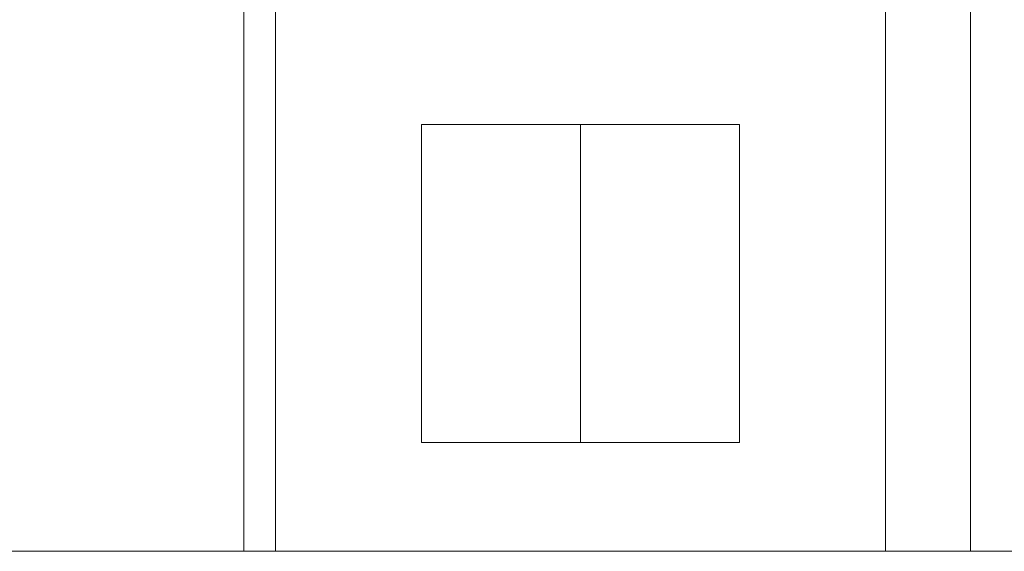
# Model space of a CAD drawing. Header units: millimetres. Extents: x 53645 to 137188, y 78097 to 135542.
# Tile 96 of 256: x 64932 to 68644, y 106870 to 108875. Entities that reach past the tile are written whole.
import ezdxf

# ---------------------------------------------------------------- set-up
doc = ezdxf.new("R2010")
doc.units = ezdxf.units.MM
doc.layers.add('Wall2', color=40, linetype='Continuous', lineweight=5)

msp = doc.modelspace()

# ---------------------------------------------------------------- linework, layer by layer
at = {"layer": 'Wall2', "color": 4, "linetype": 'Continuous', "lineweight": 0, "ltscale": 100}
for points in [[(68196.4, 109600), (68196.4, 106869.9)], [(67046.5, 108479.9), (67046.5, 107279.9)]]:
    msp.add_lwpolyline(points, dxfattribs=at)
for points in [[(65776.5, 108969.9), (65896.5, 108969.9), (65896.5, 106869.9), (65776.5, 106869.9)], [(68516.4, 108969.9), (69326.4, 108969.9), (69326.4, 106869.9), (68516.4, 106869.9)], [(66446.6, 108479.9), (67646.3, 108479.9), (67646.3, 107279.9), (66446.6, 107279.9)]]:
    msp.add_lwpolyline(points, close=True, dxfattribs=at)
at = {"layer": 'Wall2', "ltscale": 100}
msp.add_lwpolyline([(74546.5, 106869.9), (61496.5, 106869.9), (61496.5, 106869.9), (74546.5, 106869.9)], close=True, dxfattribs=at)

doc.saveas('drawing.dxf')
